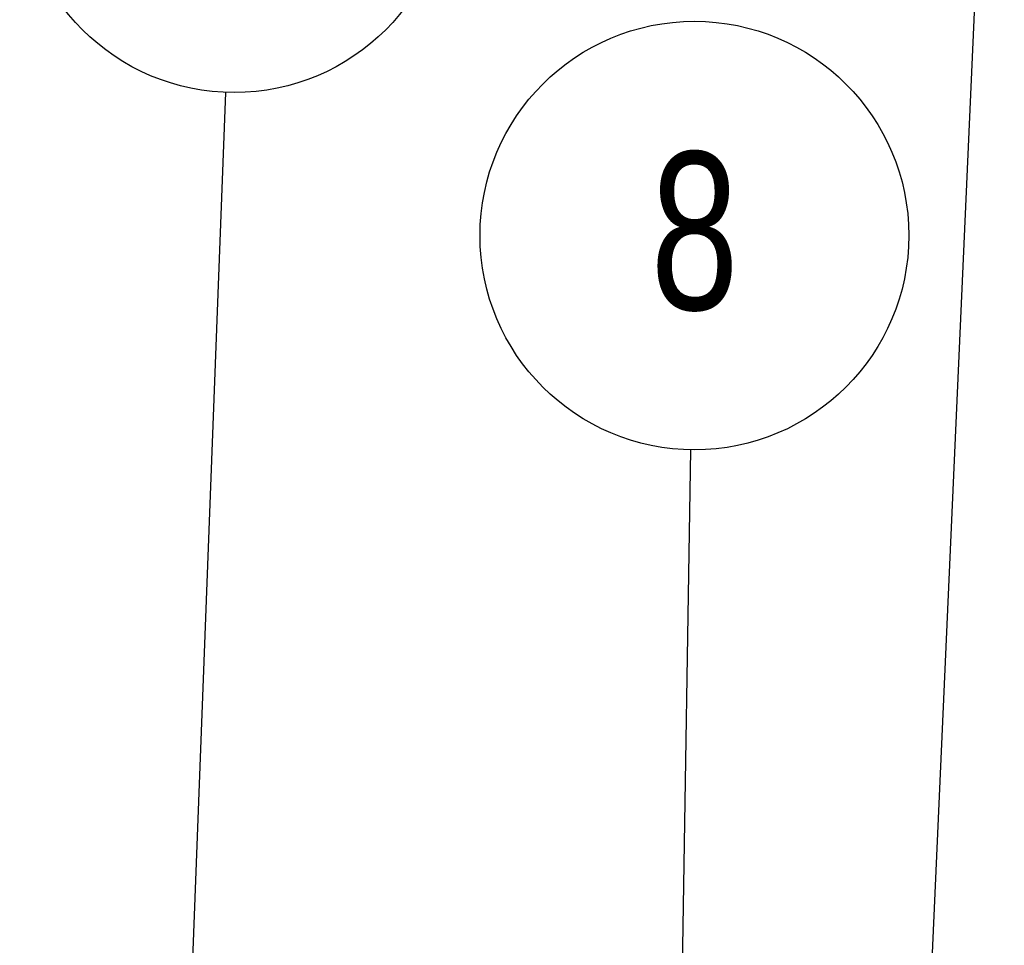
# Model space of a CAD drawing. Header units: millimetres. Extents: x 195 to 7681, y 65 to 5395.
# Tile 22 of 80: x 559 to 843, y 4528 to 4795. Entities that reach past the tile are written whole.
import ezdxf

# ---------------------------------------------------------------- set-up
doc = ezdxf.new("R2010")
doc.units = ezdxf.units.MM
doc.layers.add('COTAS', color=1, linetype='Continuous')
doc.styles.add('SLDTEXTSTYLE3', font='TXT', dxfattribs={"width": 0.75})
doc.dimstyles.new('SLDDIMSTYLE1', dxfattribs={"dimtxt": 0.18, "dimasz": 45.5, "dimexe": 0, "dimexo": 0.0625, "dimgap": 0, "dimtad": 0, "dimtih": 1, "dimtoh": 1, "dimdec": 0, "dimrnd": 1e-09, "dimzin": 0, "dimdsep": 46, "dimtxsty": 'Standard', "dimsah": 1, "dimcen": 0.09, "dimadec": 0, "dimazin": 0, "dimtfac": 45.5, "dimtdec": 0, "dimtofl": 0, "dimtmove": 0, "dimatfit": 3, "dimfxl": 1, "dimfrac": 2, "dimtolj": 1, "dimtzin": 0, "dimarcsym": 0})

# ---------------------------------------------------------------- blocks, each defined once
blk = doc.blocks.new('SW_NOTE_0_12')
at = {"layer": 'COTAS', "color": 0, "ltscale": 13}
blk.add_circle((2.35, 61.74), 61.78, dxfattribs=at)
at = {"layer": 'COTAS', "color": 0, "ltscale": 13, "insert": (2.42, 85.85), "char_height": 45.5, "attachment_point": 2, "style": 'SLDTEXTSTYLE3'}
blk.add_mtext('2', dxfattribs=at)
blk = doc.blocks.new('SW_NOTE_0_31')
at = {"layer": 'COTAS', "color": 0, "ltscale": 13}
blk.add_circle((1, 61.77), 61.78, dxfattribs=at)
at = {"layer": 'COTAS', "color": 0, "ltscale": 13, "insert": (1.06, 85.89), "char_height": 45.5, "attachment_point": 2, "style": 'SLDTEXTSTYLE3'}
blk.add_mtext('8', dxfattribs=at)

msp = doc.modelspace()

# ---------------------------------------------------------------- block references
at = {"layer": 'COTAS', "ltscale": 13}
for name, p in [('SW_NOTE_0_12', (618.78, 4773.75)), ('SW_NOTE_0_31', (752.78, 4670.71))]:
    msp.add_blockref(name, p, dxfattribs=at)

# ---------------------------------------------------------------- leaders
for points in [[(793.2, 3875.75), (843.09, 4987.57)], [(604.8, 4407.06), (618.78, 4773.75)], [(742.99, 4067.08), (752.78, 4670.71)]]:
    msp.add_leader(points, dimstyle='SLDDIMSTYLE1', dxfattribs=at)

doc.saveas('drawing.dxf')
